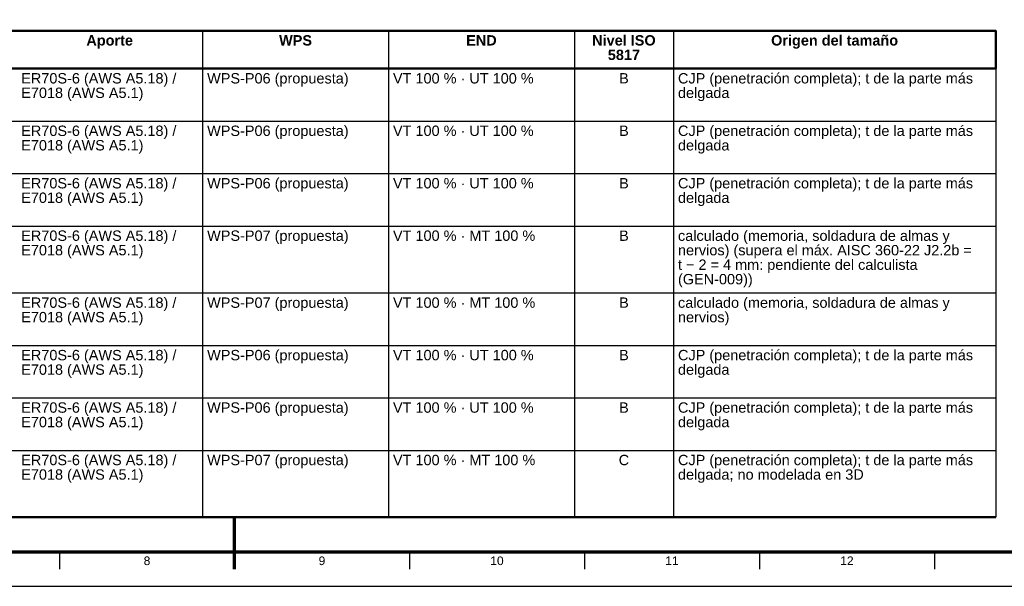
# Model space of a CAD drawing. Header units: millimetres. Extents: x 0 to 841, y 0 to 594.
# Tile 202 of 226: x 363 to 648, y 0 to 164. Entities that reach past the tile are written whole.
import ezdxf
from ezdxf.enums import TextEntityAlignment as Align

# ---------------------------------------------------------------- set-up
doc = ezdxf.new("R2010")
doc.units = ezdxf.units.MM
for name, color, linetype, lineweight in [('FINA', 7, 'CONTINUOUS', 25), ('MARCO', 7, 'CONTINUOUS', 70), ('TXT', 7, 'CONTINUOUS', 25), ('VIS', 7, 'CONTINUOUS', 50)]:
    doc.layers.add(name, color=color, linetype=linetype, lineweight=lineweight)
doc.styles.add('STD', font='LiberationSans-Regular.ttf')
doc.styles.add('STDB', font='LiberationSans-Bold.ttf')

msp = doc.modelspace()

# ---------------------------------------------------------------- linework, layer by layer
at = {"layer": 'FINA'}
for p, q in [((416.27, 161), (416.27, 20)), ((470.11, 161), (470.11, 20)), ((523.95, 161), (523.95, 20)), ((552.67, 161), (552.67, 20)), ((646, 161), (646, 20)), ((25, 150), (646, 150)), ((25, 134.8), (646, 134.8)), ((25, 119.6), (646, 119.6)), ((25, 104.4), (646, 104.4)), ((25, 85), (646, 85)), ((25, 69.8), (646, 69.8)), ((25, 54.6), (646, 54.6)), ((25, 39.4), (646, 39.4)), ((374.81, 10), (374.81, 5)), ((425.5, 10), (425.5, 5)), ((476.19, 10), (476.19, 5)), ((526.88, 10), (526.88, 5)), ((577.56, 10), (577.56, 5)), ((628.25, 10), (628.25, 5))]:
    msp.add_line(p, q, dxfattribs=at)
msp.add_lwpolyline([(0, 0), (841, 0), (841, 594), (0, 594)], close=True, dxfattribs=at)
at = {"layer": 'MARCO'}
msp.add_line((425.5, 5), (425.5, 20), dxfattribs=at)
msp.add_lwpolyline([(20, 10), (831, 10), (831, 584), (20, 584)], close=True, dxfattribs=at)
at = {"layer": 'VIS'}
msp.add_line((25, 20), (646, 20), dxfattribs=at)
msp.add_lwpolyline([(25, 150), (646, 150), (646, 161), (25, 161)], close=True, dxfattribs=at)

# ---------------------------------------------------------------- texts
at = {"layer": 'TXT'}
for s, height, style, p in [('WPS', 3, 'STDB', (443.19, 158.2)), ('Nivel ISO', 3, 'STDB', (538.31, 158.2)), ('Origen del tamaño', 3, 'STDB', (599.34, 158.2)), ('Aporte', 3, 'STDB', (389.34, 158.2)), ('END', 3, 'STDB', (497.03, 158.2)), ('5817', 3, 'STDB', (538.31, 154)), ('B', 3, 'STD', (538.31, 147.2)), ('B', 3, 'STD', (538.31, 132)), ('B', 3, 'STD', (538.31, 116.8)), ('B', 3, 'STD', (538.31, 101.6)), ('B', 3, 'STD', (538.31, 82.2)), ('B', 3, 'STD', (538.31, 67)), ('B', 3, 'STD', (538.31, 51.8)), ('C', 3, 'STD', (538.31, 36.6)), ('8', 2.5, 'STD', (400.16, 7.4)), ('9', 2.5, 'STD', (450.84, 7.4)), ('10', 2.5, 'STD', (501.53, 7.4)), ('11', 2.5, 'STD', (552.22, 7.4)), ('12', 2.5, 'STD', (602.91, 7.4))]:
    msp.add_text(s, height=height, dxfattribs=dict(at, style=style)).set_placement(p, align=Align.MIDDLE_CENTER)
at = {"layer": 'TXT', "style": 'STD'}
for s, p in [('ER70S-6 (AWS A5.18) /', (363.72, 147.2)), ('WPS-P06 (propuesta)', (417.57, 147.2)), ('VT 100 % · UT 100 %', (471.41, 147.2)), ('CJP (penetración completa); t de la parte más', (553.97, 147.2)), ('E7018 (AWS A5.1)', (363.72, 143)), ('delgada', (553.97, 143)), ('CJP (penetración completa); t de la parte más', (553.97, 132)), ('ER70S-6 (AWS A5.18) /', (363.72, 132)), ('WPS-P06 (propuesta)', (417.57, 132)), ('VT 100 % · UT 100 %', (471.41, 132)), ('E7018 (AWS A5.1)', (363.72, 127.8)), ('delgada', (553.97, 127.8)), ('ER70S-6 (AWS A5.18) /', (363.72, 116.8)), ('WPS-P06 (propuesta)', (417.57, 116.8)), ('VT 100 % · UT 100 %', (471.41, 116.8)), ('CJP (penetración completa); t de la parte más', (553.97, 116.8)), ('E7018 (AWS A5.1)', (363.72, 112.6)), ('delgada', (553.97, 112.6)), ('ER70S-6 (AWS A5.18) /', (363.72, 101.6)), ('WPS-P07 (propuesta)', (417.57, 101.6)), ('VT 100 % · MT 100 %', (471.41, 101.6)), ('calculado (memoria, soldadura de almas y', (553.97, 101.6)), ('E7018 (AWS A5.1)', (363.72, 97.4)), ('nervios) (supera el máx. AISC 360-22 J2.2b =', (553.97, 97.4)), ('t − 2 = 4 mm: pendiente del calculista', (553.97, 93.2)), ('(GEN-009))', (553.97, 89)), ('ER70S-6 (AWS A5.18) /', (363.72, 82.2)), ('WPS-P07 (propuesta)', (417.57, 82.2)), ('VT 100 % · MT 100 %', (471.41, 82.2)), ('calculado (memoria, soldadura de almas y', (553.97, 82.2)), ('E7018 (AWS A5.1)', (363.72, 78)), ('nervios)', (553.97, 78)), ('ER70S-6 (AWS A5.18) /', (363.72, 67)), ('WPS-P06 (propuesta)', (417.57, 67)), ('VT 100 % · UT 100 %', (471.41, 67)), ('CJP (penetración completa); t de la parte más', (553.97, 67)), ('E7018 (AWS A5.1)', (363.72, 62.8)), ('delgada', (553.97, 62.8)), ('ER70S-6 (AWS A5.18) /', (363.72, 51.8)), ('WPS-P06 (propuesta)', (417.57, 51.8)), ('VT 100 % · UT 100 %', (471.41, 51.8)), ('CJP (penetración completa); t de la parte más', (553.97, 51.8)), ('E7018 (AWS A5.1)', (363.72, 47.6)), ('delgada', (553.97, 47.6)), ('ER70S-6 (AWS A5.18) /', (363.72, 36.6)), ('WPS-P07 (propuesta)', (417.57, 36.6)), ('VT 100 % · MT 100 %', (471.41, 36.6)), ('CJP (penetración completa); t de la parte más', (553.97, 36.6)), ('E7018 (AWS A5.1)', (363.72, 32.4)), ('delgada; no modelada en 3D', (553.97, 32.4))]:
    msp.add_text(s, height=3, dxfattribs=at).set_placement(p, align=Align.MIDDLE_LEFT)

doc.saveas('drawing.dxf')
